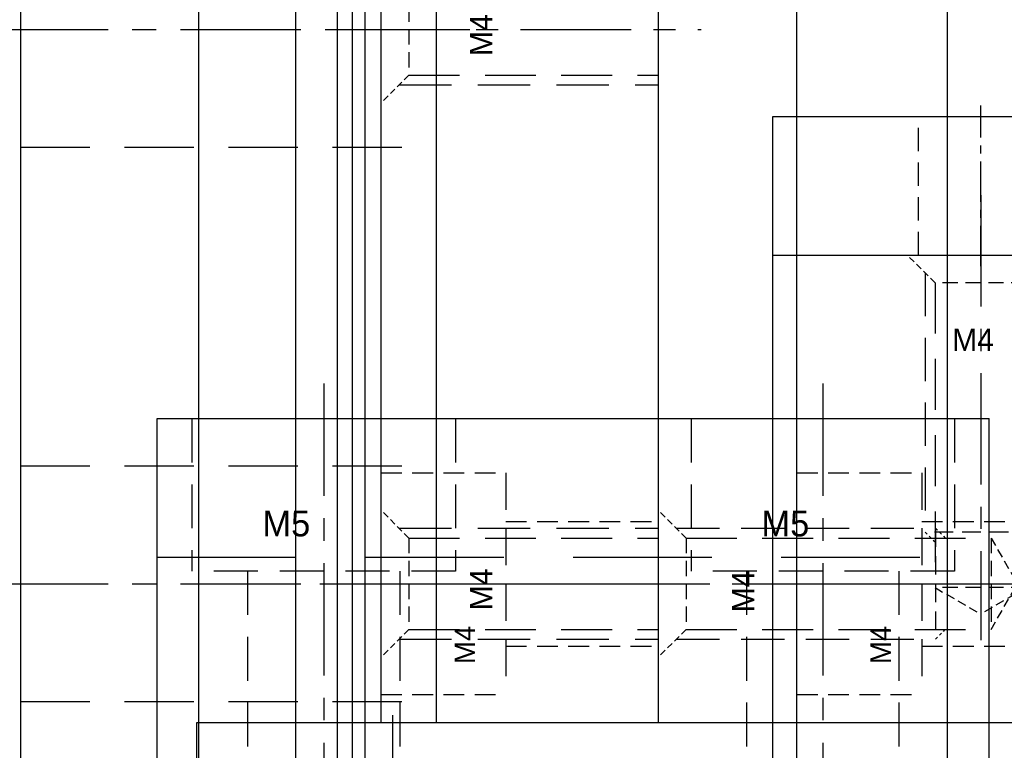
# Model space of a CAD drawing. Header units: millimetres. Extents: x -1657 to 8845, y -11980 to 3013.
# Tile 93 of 256: x 1595 to 1630, y -882 to -856. Entities that reach past the tile are written whole.
import ezdxf

# ---------------------------------------------------------------- set-up
doc = ezdxf.new("R2010")
doc.units = ezdxf.units.MM
doc.linetypes.add('CENTER', pattern=[2, 1.25, -0.25, 0.25, -0.25])
doc.linetypes.add('DASHED', pattern=[0.75, 0.5, -0.25])
for name, color, linetype in [('STD', 7, 'Continuous'), ('图层124', 74, 'Continuous'), ('图层161', 135, 'Continuous'), ('图层162', 17, 'Continuous'), ('图层164', 124, 'Continuous'), ('图层20', 232, 'Continuous'), ('图层23', 241, 'Continuous'), ('图层31', 70, 'Continuous'), ('图层32', 127, 'Continuous'), ('图层68', 242, 'Continuous'), ('图层75', 210, 'Continuous'), ('端子流道', 183, 'Continuous')]:
    doc.layers.add(name, color=color, linetype=linetype)

# ---------------------------------------------------------------- blocks, each defined once
blk = doc.blocks.new('11129')
at = {"layer": '图层23', "color": 4, "linetype": 'DASHED', "ltscale": 1.5}
for p, q in [((2.215, 4), (6.715, 4)), ((6.715, 2.25), (12.215, 2.25)), ((6.715, -2.25), (12.215, -2.25)), ((2.215, -4), (6.715, -4))]:
    blk.add_line(p, q, dxfattribs=at)
at = {"layer": '图层23', "color": 4, "linetype": 'DASHED', "ltscale": 2.666667}
blk.add_line((6.715, 4), (6.715, -4), dxfattribs=at)
at = {"layer": '图层23', "color": 1, "linetype": 'CENTER', "ltscale": 2.671598}
blk.add_line((0, 0), (14.358, 0), dxfattribs=at)
at = {"layer": '图层23'}
blk.add_text('M4', height=0.743, rotation=90, dxfattribs=at).set_placement((5.607, -2.897))
blk = doc.blocks.new('1154E')
at = {"layer": '图层31', "color": 4, "linetype": 'DASHED', "ltscale": 1.5}
for p, q in [((2.215, 4), (6.715, 4)), ((6.715, 2.25), (12.215, 2.25)), ((6.715, -2.25), (12.215, -2.25)), ((2.215, -4), (6.715, -4))]:
    blk.add_line(p, q, dxfattribs=at)
at = {"layer": '图层31', "color": 4, "linetype": 'DASHED', "ltscale": 2.666667}
blk.add_line((6.715, 4), (6.715, -4), dxfattribs=at)
at = {"layer": '图层31', "color": 1, "linetype": 'CENTER', "ltscale": 2.671598}
blk.add_line((0, 0), (14.358, 0), dxfattribs=at)
at = {"layer": '图层31'}
blk.add_text('M4', height=0.743, rotation=90, dxfattribs=at).set_placement((5.607, -2.897))
blk = doc.blocks.new('4F')
at = {"color": 4, "linetype": 'DASHED', "ltscale": 0.471405}
for p, q in [((1, 1.65), (0, 2.65)), ((1, -1.65), (0, -2.65))]:
    blk.add_line(p, q, dxfattribs=at)
at = {"color": 4, "linetype": 'DASHED', "ltscale": 3.116667}
for p, q in [((0.65, 2), (10, 2)), ((0.65, -2), (10, -2))]:
    blk.add_line(p, q, dxfattribs=at)
at = {"color": 4, "linetype": 'DASHED', "ltscale": 0.164992}
for p, q in [((10, 2), (10.35, 1.65)), ((10, -2), (10.35, -1.65))]:
    blk.add_line(p, q, dxfattribs=at)
at = {"color": 4, "linetype": 'DASHED', "ltscale": 1.333333}
blk.add_line((10, 2), (10, -2), dxfattribs=at)
at = {"color": 4, "linetype": 'DASHED', "ltscale": 1.1}
for p, q in [((1, 1.65), (1, -1.65)), ((12, 1.65), (12, -1.65))]:
    blk.add_line(p, q, dxfattribs=at)
at = {"color": 4, "linetype": 'DASHED', "ltscale": 3.666667}
for p, q in [((1, 1.65), (12, 1.65)), ((1, -1.65), (12, -1.65))]:
    blk.add_line(p, q, dxfattribs=at)
at = {"color": 4, "linetype": 'DASHED', "ltscale": 0.635085}
for p in [(12, 1.65), (12, -1.65)]:
    blk.add_line(p, (12.953, 0), dxfattribs=at)
at = {"color": 1, "linetype": 'CENTER', "ltscale": 3.210708}
blk.add_line((-2.156, 0), (13.898, 0), dxfattribs=at)
blk.add_text('M4', height=0.8081, rotation=90).set_placement((3.463, -1.03))
blk = doc.blocks.new('1326C')
at = {"layer": '图层31', "color": 4, "linetype": 'DASHED', "ltscale": 0.471405}
for p, q in [((0, 3.3), (-1, 4.3)), ((0, 0), (-1, -1))]:
    blk.add_line(p, q, dxfattribs=at)
at = {"layer": '图层31', "color": 4, "linetype": 'DASHED', "ltscale": 3.783333}
for p, q in [((-0.35, 3.65), (9, 3.65)), ((-0.35, -0.35), (9, -0.35))]:
    blk.add_line(p, q, dxfattribs=at)
at = {"layer": '图层31', "color": 4, "linetype": 'DASHED', "ltscale": 1.1}
blk.add_line((0, 3.3), (0, 0), dxfattribs=at)
at = {"layer": '图层31', "color": 4, "linetype": 'DASHED', "ltscale": 3.666667}
for p, q in [((0, 3.3), (9, 3.3)), ((0, 0), (9, 0))]:
    blk.add_line(p, q, dxfattribs=at)
at = {"layer": '图层31', "color": 1, "linetype": 'CENTER', "ltscale": 3.2}
blk.add_line((-2.376, 1.65), (10.549, 1.65), dxfattribs=at)
at = {"layer": '图层31'}
blk.add_text('M4', height=0.8143, rotation=90, dxfattribs=at).set_placement((3.017, 0.686))
blk = doc.blocks.new('5F')
at = {"color": 4, "linetype": 'DASHED', "ltscale": 0.471405}
for p, q in [((1, 2.1), (0, 3.1)), ((1, -2.1), (0, -3.1))]:
    blk.add_line(p, q, dxfattribs=at)
at = {"color": 4, "linetype": 'DASHED', "ltscale": 3.8}
for p, q in [((0.6, 2.5), (12, 2.5)), ((0.6, -2.5), (12, -2.5))]:
    blk.add_line(p, q, dxfattribs=at)
at = {"color": 4, "linetype": 'DASHED', "ltscale": 0.188562}
for p, q in [((12, 2.5), (12.4, 2.1)), ((12, -2.5), (12.4, -2.1))]:
    blk.add_line(p, q, dxfattribs=at)
at = {"color": 4, "linetype": 'DASHED', "ltscale": 1.666667}
blk.add_line((12, 2.5), (12, -2.5), dxfattribs=at)
at = {"color": 4, "linetype": 'DASHED', "ltscale": 1.4}
for p, q in [((1, 2.1), (1, -2.1)), ((14, 2.1), (14, -2.1))]:
    blk.add_line(p, q, dxfattribs=at)
at = {"color": 4, "linetype": 'DASHED', "ltscale": 2.166667}
for p, q in [((1, 2.1), (14, 2.1)), ((1, -2.1), (14, -2.1))]:
    blk.add_line(p, q, dxfattribs=at)
at = {"color": 4, "linetype": 'DASHED', "ltscale": 0.80829}
for p in [(14, 2.1), (14, -2.1)]:
    blk.add_line(p, (15.212, 0), dxfattribs=at)
at = {"color": 1, "linetype": 'CENTER', "ltscale": 3.699214}
blk.add_line((-2.156, 0), (16.34, 0), dxfattribs=at)
blk.add_text('M5', height=0.6063).set_placement((3.422, -1.275))
blk = doc.blocks.new('B7B9')
at = {"layer": 'STD', "ltscale": 4.5}
for p, q in [((1.5, 0), (1.5, 113.5)), ((14.5, 0), (14.5, 113.5))]:
    blk.add_line(p, q, dxfattribs=at)
blk = doc.blocks.new('1FE48')
at = {"layer": '图层124', "color": 1, "linetype": 'CENTER', "ltscale": 3.238837}
blk.add_line((2.75, 6.762), (2.75, -11.607), dxfattribs=at)
at = {"layer": '图层124', "color": 4, "linetype": 'DASHED', "ltscale": 3.166667}
for p, q in [((-2, 5.5), (-2, 0)), ((7.5, 5.5), (7.5, 0)), ((7.5, 0), (-2, 0)), ((0, 0), (0, -10)), ((5.5, 0), (5.5, -10))]:
    blk.add_line(p, q, dxfattribs=at)
at = {"layer": '图层124', "ltscale": 3}
blk.add_text('M5', height=0.93, dxfattribs=at).set_placement((0.539, 1.25))
blk = doc.blocks.new('28958')
at = {"layer": '端子流道', "ltscale": 5}
for p, q in [((0, 0), (0, 185)), ((-1, -1), (-1, 159))]:
    blk.add_line(p, q, dxfattribs=at)

msp = doc.modelspace()

# ---------------------------------------------------------------- linework, layer by layer
at = {"layer": '图层124', "ltscale": 11.25}
for p, q in [((1599.5605, -885.9222), (1599.5605, -870.4222)), ((1599.5605, -870.4222), (1629.5605, -870.4222)), ((1629.5605, -885.9222), (1629.5605, -870.4222))]:
    msp.add_line(p, q, dxfattribs=at)
at = {"layer": '图层124', "color": 4, "linetype": 'DASHED', "ltscale": 10}
msp.add_line((1599.5605, -875.4222), (1629.5605, -875.4222), dxfattribs=at)
at = {"layer": '图层161', "color": 1, "linetype": 'CENTER', "ltscale": 12.76}
msp.add_line((1608.0605, -944.9222), (1608.0605, -881.1222), dxfattribs=at)
at = {"layer": '图层162', "ltscale": 2.5}
for p, q in [((1621.7605, -888.5222), (1621.7605, -864.5222)), ((1621.7605, -864.5222), (1642.0605, -864.5222))]:
    msp.add_line(p, q, dxfattribs=at)
at = {"layer": '图层164', "color": 1, "linetype": 'CENTER', "ltscale": 1.16}
msp.add_line((1629.2605, -864.9222), (1629.2605, -859.1222), dxfattribs=at)
at = {"layer": '图层164', "ltscale": 1.5}
for p, q in [((1621.7605, -859.5222), (1676.7605, -859.5222)), ((1621.7605, -864.5222), (1621.7605, -859.5222)), ((1621.7605, -864.5222), (1676.7605, -864.5222))]:
    msp.add_line(p, q, dxfattribs=at)
at = {"layer": '图层164', "color": 4, "linetype": 'DASHED', "ltscale": 1.666667}
msp.add_line((1627.0105, -864.5222), (1627.0105, -859.5222), dxfattribs=at)
at = {"layer": '图层20', "ltscale": 6.25}
for q in [(1617.6321, -846.3822), (1682.6321, -881.3822)]:
    msp.add_line((1617.6321, -881.3822), q, dxfattribs=at)
at = {"layer": '图层23', "ltscale": 0.55}
for p, q in [((1622.6321, -891.3822), (1622.6321, -846.3822)), ((1622.6321, -881.3822), (1632.6321, -881.3822))]:
    msp.add_line(p, q, dxfattribs=at)
at = {"layer": '图层31', "ltscale": 1.625}
for p, q in [((1607.6321, -881.3822), (1607.6321, -846.3822)), ((1617.6321, -881.3822), (1617.6321, -846.3822)), ((1622.6321, -881.3822), (1622.6321, -846.3822)), ((1607.6321, -881.3822), (1622.6321, -881.3822))]:
    msp.add_line(p, q, dxfattribs=at)
at = {"layer": '图层31', "color": 4, "linetype": 'DASHED', "ltscale": 11.666667}
msp.add_line((1609.6321, -881.3822), (1609.6321, -846.3822), dxfattribs=at)
at = {"layer": '图层32', "ltscale": 1.625}
for p, q in [((1594.6321, -910.3822), (1594.6321, -846.3822)), ((1609.6321, -881.3822), (1609.6321, -846.3822)), ((1600.9821, -905.7657), (1600.9821, -881.3822)), ((1600.9821, -881.3822), (1609.6321, -881.3822))]:
    msp.add_line(p, q, dxfattribs=at)
at = {"layer": '图层32', "color": 1, "linetype": 'CENTER', "ltscale": 3.48}
for p, q in [((1593.4321, -856.3822), (1610.8321, -856.3822)), ((1593.4321, -876.3822), (1610.8321, -876.3822))]:
    msp.add_line(p, q, dxfattribs=at)
at = {"layer": '图层32', "color": 4, "linetype": 'DASHED', "ltscale": 5}
for p, q in [((1594.6321, -860.6322), (1609.6321, -860.6322)), ((1594.6321, -872.1322), (1609.6321, -872.1322)), ((1594.6321, -880.6322), (1609.6321, -880.6322))]:
    msp.add_line(p, q, dxfattribs=at)
at = {"layer": '图层68', "ltscale": 1.125}
msp.add_line((1604.5605, -920.6622), (1604.5605, -830.6622), dxfattribs=at)
at = {"layer": '图层75'}
msp.add_line((1606.6005, -920.6622), (1606.6005, -845.6622), dxfattribs=at)

# ---------------------------------------------------------------- block references
at = {"layer": 'STD', "ltscale": 4}
for p in [(1586.5605, -965.9222), (1626.5605, -965.9222)]:
    msp.add_blockref('B7B9', p, dxfattribs=at)
at = {"layer": '图层124', "ltscale": 11.25}
for p in [(1602.8105, -875.9222), (1620.8105, -875.9222)]:
    msp.add_blockref('1FE48', p, dxfattribs=at)
at = {"layer": '图层162', "ltscale": 1.375, "rotation": 270}
msp.add_blockref('4F', (1629.2605, -864.5222), dxfattribs=at)
at = {"layer": '图层20', "ltscale": 1.625}
msp.add_blockref('4F', (1617.6321, -876.3822), dxfattribs=at)
at = {"layer": '图层23', "ltscale": 0.55}
msp.add_blockref('11129', (1620.4171, -876.3822), dxfattribs=at)
at = {"layer": '图层31', "ltscale": 2}
for p in [(1608.6321, -858.0322), (1608.6321, -878.0322)]:
    msp.add_blockref('1326C', p, dxfattribs=at)
at = {"layer": '图层31', "ltscale": 1.625}
msp.add_blockref('1154E', (1605.4171, -876.3822), dxfattribs=at)
at = {"layer": '图层75', "ltscale": 6.25, "rotation": 270}
msp.add_blockref('5F', (1591.6005, -845.6622), dxfattribs=at)
at = {"layer": '端子流道', "ltscale": 2.125}
msp.add_blockref('28958', (1607.0605, -915.6622), dxfattribs=at)

doc.saveas('drawing.dxf')
